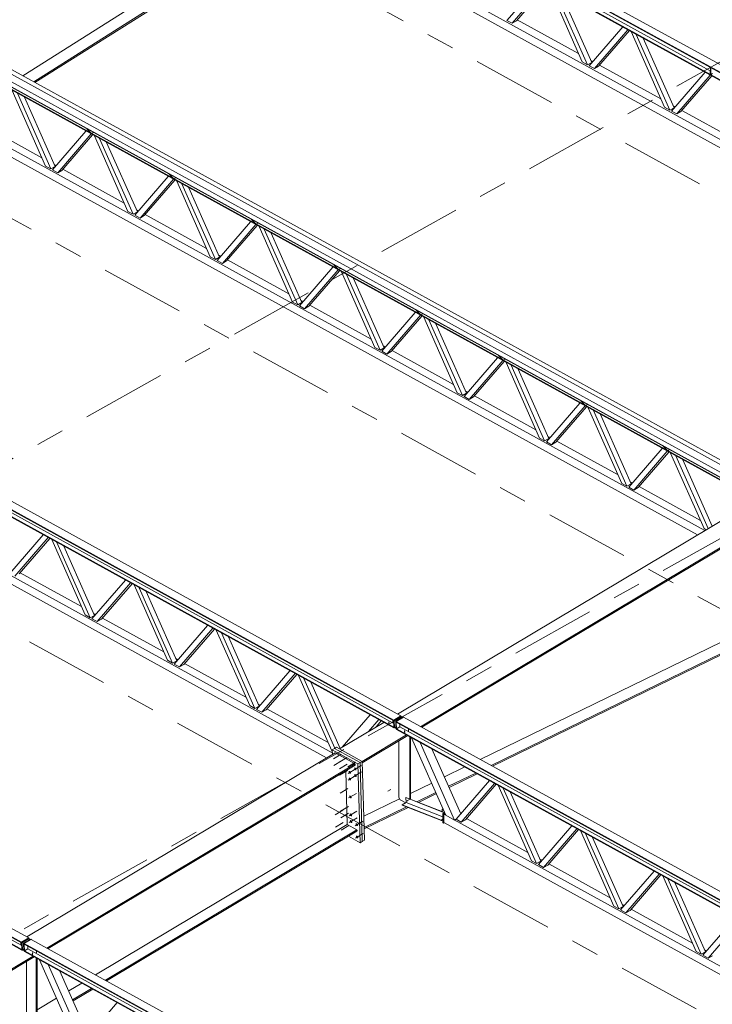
# Model space of a CAD drawing. Header units: millimetres. Extents: x -260 to 160, y -50 to 247.
# Tile 40 of 74: x -93 to -68, y 112 to 146. Entities that reach past the tile are written whole.
import ezdxf

# ---------------------------------------------------------------- set-up
doc = ezdxf.new("R2010")
doc.units = ezdxf.units.MM
for name, pattern in [('XKITLINE00', [0]), ('XKITLINE02', [4, 2, -2]), ('XKITLINE03', [6, 3, -1, 1, -1])]:
    doc.linetypes.add(name, pattern=pattern)
for name, color, linetype, lineweight in [('Element', 2, 'Continuous', 0), ('Spoina', 1, 'Continuous', 0), ('Śruba', 3, 'Continuous', 0)]:
    doc.layers.add(name, color=color, linetype=linetype, lineweight=lineweight)

msp = doc.modelspace()

# ---------------------------------------------------------------- hatches: boundary and pattern name
at = {"layer": 'Śruba'}
for points in [[(-79.963, 121.512), (-79.968, 121.512), (-79.972, 121.514), (-79.976, 121.515), (-79.979, 121.517), (-79.982, 121.52), (-79.983, 121.522), (-79.984, 121.525), (-79.983, 121.528), (-79.982, 121.531), (-79.98, 121.533), (-79.977, 121.536), (-79.973, 121.537), (-79.969, 121.539), (-79.964, 121.54), (-79.959, 121.54), (-79.954, 121.54), (-79.95, 121.539), (-79.945, 121.538), (-79.941, 121.537), (-79.938, 121.534), (-79.936, 121.532), (-79.934, 121.529), (-79.934, 121.527), (-79.934, 121.524), (-79.936, 121.521), (-79.938, 121.519), (-79.941, 121.516), (-79.945, 121.514), (-79.949, 121.513), (-79.954, 121.512), (-79.958, 121.512)], [(-79.405, 121.204), (-79.41, 121.205), (-79.414, 121.206), (-79.418, 121.208), (-79.421, 121.21), (-79.424, 121.213), (-79.425, 121.215), (-79.426, 121.218), (-79.425, 121.221), (-79.424, 121.223), (-79.422, 121.226), (-79.419, 121.228), (-79.415, 121.23), (-79.411, 121.232), (-79.406, 121.233), (-79.401, 121.233), (-79.396, 121.233), (-79.392, 121.232), (-79.387, 121.231), (-79.383, 121.229), (-79.38, 121.227), (-79.378, 121.225), (-79.376, 121.222), (-79.376, 121.219), (-79.376, 121.216), (-79.378, 121.214), (-79.38, 121.211), (-79.383, 121.209), (-79.387, 121.207), (-79.391, 121.206), (-79.396, 121.205), (-79.4, 121.204)], [(-81.117, 119.893), (-81.113, 119.883), (-81.11, 119.873), (-81.109, 119.863), (-81.11, 119.854), (-81.112, 119.847), (-81.116, 119.841), (-81.12, 119.837), (-81.127, 119.835), (-81.133, 119.834), (-81.141, 119.836), (-81.149, 119.839), (-81.157, 119.845), (-81.165, 119.852), (-81.172, 119.86), (-81.178, 119.869), (-81.183, 119.879), (-81.187, 119.889), (-81.189, 119.899), (-81.19, 119.909), (-81.19, 119.917), (-81.188, 119.925), (-81.184, 119.931), (-81.179, 119.935), (-81.173, 119.937), (-81.166, 119.938), (-81.159, 119.936), (-81.151, 119.932), (-81.143, 119.927), (-81.135, 119.92), (-81.128, 119.912), (-81.122, 119.903)], [(-81.313, 119.771), (-81.309, 119.76), (-81.307, 119.75), (-81.306, 119.741), (-81.306, 119.732), (-81.309, 119.725), (-81.312, 119.719), (-81.317, 119.715), (-81.323, 119.712), (-81.33, 119.712), (-81.338, 119.714), (-81.346, 119.717), (-81.354, 119.723), (-81.361, 119.729), (-81.368, 119.738), (-81.375, 119.747), (-81.38, 119.757), (-81.384, 119.767), (-81.386, 119.777), (-81.387, 119.787), (-81.386, 119.795), (-81.384, 119.803), (-81.381, 119.809), (-81.376, 119.813), (-81.37, 119.815), (-81.363, 119.815), (-81.355, 119.814), (-81.347, 119.81), (-81.339, 119.805), (-81.332, 119.798), (-81.325, 119.79), (-81.318, 119.781)], [(-81.307, 119.537), (-81.303, 119.527), (-81.3, 119.517), (-81.3, 119.507), (-81.3, 119.498), (-81.302, 119.491), (-81.306, 119.485), (-81.311, 119.481), (-81.317, 119.478), (-81.324, 119.478), (-81.331, 119.48), (-81.339, 119.483), (-81.347, 119.489), (-81.355, 119.496), (-81.362, 119.504), (-81.368, 119.513), (-81.373, 119.523), (-81.377, 119.533), (-81.38, 119.543), (-81.381, 119.553), (-81.38, 119.561), (-81.378, 119.569), (-81.374, 119.575), (-81.369, 119.579), (-81.363, 119.581), (-81.356, 119.582), (-81.349, 119.58), (-81.341, 119.576), (-81.333, 119.571), (-81.325, 119.564), (-81.318, 119.556), (-81.312, 119.547)], [(-81.11, 119.659), (-81.106, 119.649), (-81.104, 119.639), (-81.103, 119.629), (-81.104, 119.621), (-81.106, 119.613), (-81.109, 119.607), (-81.114, 119.603), (-81.12, 119.601), (-81.127, 119.6), (-81.135, 119.602), (-81.143, 119.605), (-81.151, 119.611), (-81.158, 119.618), (-81.165, 119.626), (-81.172, 119.635), (-81.177, 119.645), (-81.181, 119.655), (-81.183, 119.665), (-81.184, 119.675), (-81.183, 119.683), (-81.181, 119.691), (-81.178, 119.697), (-81.173, 119.701), (-81.167, 119.703), (-81.16, 119.704), (-81.152, 119.702), (-81.144, 119.699), (-81.136, 119.693), (-81.129, 119.686), (-81.122, 119.678), (-81.115, 119.669)], [(-81.29, 118.899), (-81.286, 118.889), (-81.283, 118.879), (-81.282, 118.87), (-81.283, 118.861), (-81.285, 118.853), (-81.289, 118.848), (-81.294, 118.843), (-81.3, 118.841), (-81.307, 118.841), (-81.314, 118.842), (-81.322, 118.846), (-81.33, 118.851), (-81.338, 118.858), (-81.345, 118.866), (-81.351, 118.876), (-81.356, 118.885), (-81.36, 118.896), (-81.363, 118.906), (-81.364, 118.915), (-81.363, 118.924), (-81.361, 118.931), (-81.357, 118.937), (-81.352, 118.941), (-81.346, 118.944), (-81.339, 118.944), (-81.332, 118.942), (-81.324, 118.939), (-81.316, 118.934), (-81.308, 118.927), (-81.301, 118.918), (-81.295, 118.909)], [(-79.287, 118.76), (-79.285, 118.756), (-79.284, 118.751), (-79.284, 118.747), (-79.285, 118.743), (-79.286, 118.74), (-79.287, 118.737), (-79.29, 118.735), (-79.292, 118.735), (-79.296, 118.734), (-79.299, 118.735), (-79.302, 118.737), (-79.306, 118.739), (-79.309, 118.742), (-79.312, 118.746), (-79.315, 118.75), (-79.317, 118.754), (-79.318, 118.759), (-79.319, 118.763), (-79.32, 118.768), (-79.319, 118.771), (-79.318, 118.775), (-79.316, 118.777), (-79.314, 118.779), (-79.311, 118.78), (-79.308, 118.78), (-79.305, 118.779), (-79.301, 118.778), (-79.298, 118.775), (-79.295, 118.772), (-79.292, 118.769), (-79.289, 118.765)], [(-81.273, 118.262), (-81.269, 118.252), (-81.266, 118.242), (-81.265, 118.232), (-81.266, 118.223), (-81.268, 118.216), (-81.272, 118.21), (-81.277, 118.206), (-81.283, 118.204), (-81.29, 118.203), (-81.297, 118.205), (-81.305, 118.208), (-81.313, 118.214), (-81.321, 118.221), (-81.328, 118.229), (-81.334, 118.238), (-81.339, 118.248), (-81.343, 118.258), (-81.345, 118.268), (-81.346, 118.278), (-81.346, 118.286), (-81.344, 118.294), (-81.34, 118.3), (-81.335, 118.304), (-81.329, 118.306), (-81.322, 118.307), (-81.315, 118.305), (-81.307, 118.301), (-81.299, 118.296), (-81.291, 118.289), (-81.284, 118.281), (-81.278, 118.272)], [(-77.999, 118.256), (-77.997, 118.251), (-77.996, 118.247), (-77.996, 118.242), (-77.996, 118.239), (-77.998, 118.235), (-77.999, 118.233), (-78.002, 118.231), (-78.004, 118.23), (-78.007, 118.23), (-78.011, 118.231), (-78.014, 118.232), (-78.018, 118.235), (-78.021, 118.238), (-78.024, 118.241), (-78.027, 118.246), (-78.029, 118.25), (-78.03, 118.254), (-78.031, 118.259), (-78.031, 118.263), (-78.031, 118.267), (-78.03, 118.27), (-78.028, 118.273), (-78.026, 118.275), (-78.023, 118.276), (-78.02, 118.276), (-78.017, 118.275), (-78.013, 118.273), (-78.01, 118.271), (-78.007, 118.268), (-78.003, 118.264), (-78.001, 118.26)], [(-81.266, 118.028), (-81.262, 118.018), (-81.26, 118.008), (-81.259, 117.998), (-81.26, 117.99), (-81.262, 117.982), (-81.265, 117.976), (-81.27, 117.972), (-81.276, 117.97), (-81.283, 117.969), (-81.291, 117.971), (-81.299, 117.974), (-81.307, 117.98), (-81.314, 117.987), (-81.321, 117.995), (-81.328, 118.004), (-81.333, 118.014), (-81.337, 118.024), (-81.339, 118.034), (-81.34, 118.044), (-81.34, 118.052), (-81.337, 118.06), (-81.334, 118.066), (-81.329, 118.07), (-81.323, 118.072), (-81.316, 118.073), (-81.308, 118.071), (-81.3, 118.068), (-81.292, 118.062), (-81.285, 118.055), (-81.278, 118.047), (-81.271, 118.038)], [(-81.063, 117.916), (-81.059, 117.906), (-81.057, 117.896), (-81.056, 117.886), (-81.057, 117.878), (-81.059, 117.87), (-81.062, 117.864), (-81.067, 117.86), (-81.073, 117.858), (-81.08, 117.858), (-81.088, 117.859), (-81.096, 117.863), (-81.104, 117.868), (-81.111, 117.875), (-81.118, 117.883), (-81.125, 117.892), (-81.13, 117.902), (-81.134, 117.913), (-81.136, 117.923), (-81.137, 117.932), (-81.137, 117.941), (-81.134, 117.948), (-81.131, 117.954), (-81.126, 117.958), (-81.12, 117.961), (-81.113, 117.961), (-81.105, 117.959), (-81.097, 117.956), (-81.09, 117.95), (-81.082, 117.944), (-81.075, 117.935), (-81.069, 117.926)], [(-81.052, 117.478), (-81.048, 117.467), (-81.045, 117.457), (-81.044, 117.448), (-81.045, 117.439), (-81.047, 117.432), (-81.051, 117.426), (-81.056, 117.422), (-81.062, 117.419), (-81.069, 117.419), (-81.076, 117.421), (-81.084, 117.424), (-81.092, 117.429), (-81.1, 117.436), (-81.107, 117.445), (-81.113, 117.454), (-81.118, 117.464), (-81.122, 117.474), (-81.124, 117.484), (-81.125, 117.493), (-81.125, 117.502), (-81.123, 117.51), (-81.119, 117.516), (-81.114, 117.52), (-81.108, 117.522), (-81.101, 117.522), (-81.094, 117.521), (-81.086, 117.517), (-81.078, 117.512), (-81.07, 117.505), (-81.063, 117.497), (-81.057, 117.487)], [(-92.606, 113.322), (-92.61, 113.323), (-92.615, 113.324), (-92.619, 113.326), (-92.622, 113.328), (-92.624, 113.33), (-92.626, 113.333), (-92.626, 113.336), (-92.626, 113.339), (-92.624, 113.341), (-92.622, 113.344), (-92.619, 113.346), (-92.615, 113.348), (-92.611, 113.349), (-92.606, 113.35), (-92.602, 113.351), (-92.597, 113.351), (-92.592, 113.35), (-92.588, 113.349), (-92.584, 113.347), (-92.581, 113.345), (-92.578, 113.343), (-92.577, 113.34), (-92.576, 113.337), (-92.577, 113.334), (-92.578, 113.332), (-92.58, 113.329), (-92.583, 113.327), (-92.587, 113.325), (-92.591, 113.323), (-92.596, 113.322), (-92.601, 113.322)]]:
    msp.add_hatch(color=256, dxfattribs=at).paths.add_polyline_path(points, flags=17)

# ---------------------------------------------------------------- linework, layer by layer
at = {"layer": 'Element', "linetype": 'XKITLINE00', "lineweight": 0}
for p, q in [((-83.718, 153.124), (-53.373, 136.411)), ((-83.717, 153.148), (-53.372, 136.435)), ((-83.466, 153.279), (-53.121, 136.567)), ((-53.38, 136.146), (-83.725, 152.859)), ((-53.379, 136.17), (-83.724, 152.883)), ((-83.605, 152.945), (-68.557, 144.658)), ((-92.946, 144.48), (-83.619, 150.387)), ((-92.555, 144.265), (-83.182, 150.201)), ((-92.515, 144.243), (-83.136, 150.183)), ((-82.049, 149.548), (-55.963, 135.181)), ((-81.662, 149.632), (-55.686, 135.326)), ((-75.772, 146.444), (-74.582, 147.824)), ((-75.587, 146.342), (-74.398, 147.722)), ((-74.345, 147.693), (-75.436, 146.427)), ((-73.097, 144.971), (-74.286, 147.661)), ((-72.913, 144.869), (-74.102, 147.559)), ((-73.853, 147.422), (-72.762, 144.954)), ((-96.523, 146.45), (-66.177, 129.737)), ((-75.587, 146.342), (-75.772, 146.444)), ((-75.436, 146.427), (-75.587, 146.342)), ((-75.404, 146.465), (-73.228, 145.266)), ((-97.076, 146.139), (-66.731, 129.427)), ((-97.076, 146.128), (-66.731, 129.415)), ((-96.926, 146.23), (-66.58, 129.517)), ((-66.58, 129.517), (-96.925, 146.23)), ((-96.674, 146.371), (-66.329, 129.658)), ((-96.673, 146.371), (-66.328, 129.658)), ((-72.851, 144.836), (-71.662, 146.215)), ((-72.667, 144.734), (-71.478, 146.114)), ((-71.425, 146.085), (-72.516, 144.819)), ((-70.177, 143.363), (-71.366, 146.052)), ((-96.566, 145.77), (-66.942, 129.455)), ((-96.565, 145.746), (-66.963, 129.443)), ((-69.993, 143.261), (-71.182, 145.951)), ((-70.933, 145.814), (-69.842, 143.346)), ((-72.795, 145.028), (-72.721, 144.987)), ((-72.913, 144.869), (-73.097, 144.971)), ((-72.762, 144.954), (-72.913, 144.869)), ((-72.667, 144.734), (-72.851, 144.836)), ((-72.516, 144.819), (-72.667, 144.734)), ((-72.483, 144.856), (-70.308, 143.658)), ((-68.554, 144.772), (-68.56, 144.534)), ((-68.534, 144.761), (-68.554, 144.772)), ((-68.554, 144.772), (-68.554, 144.772)), ((-68.534, 144.761), (-68.54, 144.523)), ((-68.534, 144.761), (-68.534, 144.761)), ((-69.931, 143.227), (-68.742, 144.607)), ((-69.747, 143.126), (-68.558, 144.505)), ((-68.505, 144.476), (-69.596, 143.21)), ((-68.56, 144.534), (-68.54, 144.523)), ((-68.54, 144.523), (-68.472, 144.559)), ((-92.138, 141.278), (-93.324, 143.961)), ((-91.953, 141.177), (-93.14, 143.86)), ((-92.891, 143.723), (-91.802, 141.261)), ((-69.993, 143.261), (-70.177, 143.363)), ((-69.842, 143.346), (-69.993, 143.261)), ((-69.874, 143.419), (-69.801, 143.379)), ((-69.563, 143.248), (-67.387, 142.05)), ((-69.747, 143.126), (-69.931, 143.227)), ((-69.596, 143.21), (-69.747, 143.126)), ((-95.249, 142.639), (-69.012, 128.189)), ((-94.868, 142.726), (-68.753, 128.343)), ((-94.444, 142.772), (-92.268, 141.574)), ((-90.659, 142.594), (-90.669, 142.599)), ((-90.518, 142.44), (-90.669, 142.599)), ((-90.508, 142.434), (-90.659, 142.594)), ((-91.892, 141.143), (-90.706, 142.519)), ((-91.708, 141.041), (-90.521, 142.418)), ((-90.468, 142.389), (-91.557, 141.126)), ((-90.508, 142.434), (-90.518, 142.44)), ((-90.44, 142.473), (-90.508, 142.434)), ((-89.218, 139.67), (-90.404, 142.353)), ((-89.033, 139.568), (-90.22, 142.252)), ((-89.971, 142.115), (-88.882, 139.653)), ((-91.953, 141.177), (-92.138, 141.278)), ((-91.802, 141.261), (-91.953, 141.177)), ((-91.835, 141.335), (-91.761, 141.294)), ((-91.524, 141.164), (-89.348, 139.965)), ((-91.708, 141.041), (-91.892, 141.143)), ((-91.557, 141.126), (-91.708, 141.041)), ((-88.972, 139.535), (-87.785, 140.911)), ((-88.787, 139.433), (-87.601, 140.809)), ((-87.739, 140.985), (-87.749, 140.991)), ((-87.598, 140.832), (-87.749, 140.991)), ((-87.588, 140.826), (-87.739, 140.985)), ((-87.588, 140.826), (-87.598, 140.832)), ((-87.519, 140.864), (-87.588, 140.826)), ((-87.548, 140.78), (-88.637, 139.518)), ((-86.297, 138.062), (-87.484, 140.745)), ((-86.113, 137.96), (-87.299, 140.643)), ((-87.051, 140.506), (-85.962, 138.045)), ((-89.033, 139.568), (-89.218, 139.67)), ((-88.882, 139.653), (-89.033, 139.568)), ((-88.787, 139.433), (-88.972, 139.535)), ((-88.915, 139.727), (-88.841, 139.686)), ((-88.637, 139.518), (-88.787, 139.433)), ((-88.604, 139.555), (-86.428, 138.357)), ((-86.052, 137.926), (-84.865, 139.303)), ((-85.867, 137.825), (-84.681, 139.201)), ((-84.628, 139.172), (-85.716, 137.909)), ((-84.819, 139.377), (-84.829, 139.383)), ((-84.678, 139.223), (-84.829, 139.383)), ((-84.668, 139.218), (-84.819, 139.377)), ((-84.668, 139.218), (-84.678, 139.223)), ((-84.599, 139.256), (-84.668, 139.218)), ((-83.377, 136.453), (-84.564, 139.137)), ((-83.193, 136.352), (-84.379, 139.035)), ((-84.13, 138.898), (-83.042, 136.436)), ((-109.882, 138.484), (-79.536, 121.772)), ((-79.788, 121.622), (-110.133, 138.334)), ((-79.787, 121.598), (-110.132, 138.311)), ((-79.781, 121.364), (-110.126, 138.077)), ((-79.78, 121.341), (-110.125, 138.053)), ((-86.113, 137.96), (-86.297, 138.062)), ((-85.962, 138.045), (-86.113, 137.96)), ((-85.995, 138.118), (-85.921, 138.078)), ((-85.867, 137.825), (-86.052, 137.926)), ((-85.716, 137.909), (-85.867, 137.825)), ((-85.684, 137.947), (-83.508, 136.749)), ((-83.132, 136.318), (-81.945, 137.694)), ((-81.898, 137.769), (-81.908, 137.774)), ((-81.758, 137.615), (-81.908, 137.774)), ((-81.748, 137.609), (-81.898, 137.769)), ((-82.947, 136.216), (-81.761, 137.593)), ((-81.708, 137.564), (-82.796, 136.301)), ((-81.748, 137.609), (-81.758, 137.615)), ((-81.679, 137.648), (-81.748, 137.609)), ((-80.457, 134.845), (-81.644, 137.528)), ((-80.273, 134.743), (-81.459, 137.427)), ((-81.21, 137.29), (-80.122, 134.828)), ((-83.193, 136.352), (-83.377, 136.453)), ((-83.042, 136.436), (-83.193, 136.352)), ((-82.947, 136.216), (-83.132, 136.318)), ((-83.075, 136.51), (-83.001, 136.47)), ((-82.796, 136.301), (-82.947, 136.216)), ((-82.764, 136.339), (-80.588, 135.14)), ((-80.211, 134.71), (-79.025, 136.086)), ((-80.027, 134.608), (-78.84, 135.985)), ((-78.788, 135.955), (-79.876, 134.693)), ((-78.978, 136.16), (-78.988, 136.166)), ((-78.837, 136.007), (-78.988, 136.166)), ((-78.827, 136.001), (-78.978, 136.16)), ((-78.827, 136.001), (-78.837, 136.007)), ((-78.759, 136.04), (-78.827, 136.001)), ((-77.537, 133.237), (-78.723, 135.92)), ((-77.352, 133.135), (-78.539, 135.819)), ((-78.29, 135.681), (-77.202, 133.22)), ((-80.154, 134.902), (-80.081, 134.861)), ((-108.449, 134.752), (-82.167, 120.277)), ((-108.083, 134.847), (-81.965, 120.463)), ((-80.273, 134.743), (-80.457, 134.845)), ((-80.122, 134.828), (-80.273, 134.743)), ((-80.027, 134.608), (-80.211, 134.71)), ((-79.876, 134.693), (-80.027, 134.608)), ((-79.843, 134.731), (-77.667, 133.532)), ((-76.058, 134.552), (-76.068, 134.558)), ((-75.917, 134.398), (-76.068, 134.558)), ((-75.907, 134.393), (-76.058, 134.552)), ((-77.291, 133.101), (-76.105, 134.478)), ((-77.107, 133), (-75.92, 134.376)), ((-75.867, 134.347), (-76.956, 133.084)), ((-75.907, 134.393), (-75.917, 134.398)), ((-75.838, 134.431), (-75.907, 134.393)), ((-74.617, 131.628), (-75.803, 134.312)), ((-74.432, 131.527), (-75.619, 134.21)), ((-75.37, 134.073), (-74.281, 131.611)), ((-77.352, 133.135), (-77.537, 133.237)), ((-77.202, 133.22), (-77.352, 133.135)), ((-77.234, 133.294), (-77.161, 133.253)), ((-76.923, 133.122), (-74.747, 131.924)), ((-77.107, 133), (-77.291, 133.101)), ((-76.956, 133.084), (-77.107, 133)), ((-74.371, 131.493), (-73.184, 132.87)), ((-74.187, 131.392), (-73, 132.768)), ((-73.138, 132.944), (-73.148, 132.949)), ((-72.997, 132.79), (-73.148, 132.949)), ((-72.987, 132.785), (-73.138, 132.944)), ((-72.987, 132.785), (-72.997, 132.79)), ((-72.918, 132.823), (-72.987, 132.785)), ((-72.947, 132.739), (-74.036, 131.476)), ((-71.696, 130.02), (-72.883, 132.704)), ((-71.512, 129.919), (-72.699, 132.602)), ((-72.45, 132.465), (-71.361, 130.003)), ((-74.432, 131.527), (-74.617, 131.628)), ((-74.281, 131.611), (-74.432, 131.527)), ((-74.187, 131.392), (-74.371, 131.493)), ((-74.314, 131.685), (-74.24, 131.645)), ((-74.036, 131.476), (-74.187, 131.392)), ((-74.003, 131.514), (-71.827, 130.316)), ((-71.451, 129.885), (-70.264, 131.261)), ((-71.266, 129.783), (-70.08, 131.16)), ((-70.027, 131.131), (-71.116, 129.868)), ((-70.218, 131.336), (-70.228, 131.341)), ((-70.077, 131.182), (-70.228, 131.341)), ((-70.067, 131.176), (-70.218, 131.336)), ((-70.067, 131.176), (-70.077, 131.182)), ((-69.998, 131.215), (-70.067, 131.176)), ((-68.776, 128.412), (-69.963, 131.095)), ((-68.637, 128.413), (-69.778, 130.994)), ((-68.488, 128.502), (-69.53, 130.857)), ((-92.988, 113.739), (-123.333, 130.452)), ((-92.987, 113.716), (-123.333, 130.428)), ((-123.082, 130.602), (-92.737, 113.89)), ((-92.981, 113.482), (-123.326, 130.195)), ((-92.98, 113.459), (-123.326, 130.171)), ((-71.512, 129.919), (-71.696, 130.02)), ((-71.361, 130.003), (-71.512, 129.919)), ((-71.394, 130.077), (-71.32, 130.036)), ((-94.85, 129.801), (-79.785, 121.504)), ((-71.266, 129.783), (-71.451, 129.885)), ((-71.116, 129.868), (-71.266, 129.783)), ((-71.083, 129.906), (-68.907, 128.707)), ((-79.648, 121.833), (-67.091, 129.337)), ((-78.837, 121.386), (-66.125, 128.982)), ((-78.795, 121.364), (-66.084, 128.959)), ((-68.705, 128.372), (-68.776, 128.412)), ((-93.412, 126.823), (-92.228, 128.196)), ((-93.227, 126.721), (-92.043, 128.095)), ((-91.991, 128.066), (-93.077, 126.806)), ((-90.737, 125.35), (-91.921, 128.028)), ((-90.553, 125.248), (-91.737, 127.926)), ((-91.488, 127.789), (-90.402, 125.333)), ((-93.044, 126.844), (-90.868, 125.645)), ((-90.492, 125.215), (-89.308, 126.588)), ((-90.307, 125.113), (-89.123, 126.487)), ((-89.07, 126.458), (-90.156, 125.198)), ((-87.817, 123.742), (-89.001, 126.419)), ((-87.633, 123.64), (-88.817, 126.318)), ((-88.568, 126.181), (-87.482, 123.725)), ((-90.553, 125.248), (-90.737, 125.35)), ((-90.402, 125.333), (-90.553, 125.248)), ((-90.307, 125.113), (-90.492, 125.215)), ((-90.435, 125.407), (-90.361, 125.366)), ((-90.156, 125.198), (-90.307, 125.113)), ((-90.124, 125.236), (-87.948, 124.037)), ((-76.722, 120.222), (-66.414, 125.247)), ((-87.571, 123.606), (-86.388, 124.98)), ((-87.387, 123.505), (-86.203, 124.878)), ((-86.15, 124.849), (-87.236, 123.589)), ((-84.897, 122.133), (-86.081, 124.811)), ((-76.331, 120.007), (-66.023, 125.032)), ((-76.286, 119.981), (-66.025, 124.983)), ((-84.713, 122.032), (-85.897, 124.71)), ((-85.648, 124.572), (-84.562, 122.116)), ((-87.633, 123.64), (-87.817, 123.742)), ((-87.482, 123.725), (-87.633, 123.64)), ((-87.515, 123.799), (-87.441, 123.758)), ((-87.387, 123.505), (-87.571, 123.606)), ((-87.236, 123.589), (-87.387, 123.505)), ((-87.204, 123.627), (-85.028, 122.429)), ((-84.651, 121.998), (-83.467, 123.372)), ((-84.467, 121.897), (-83.283, 123.27)), ((-83.23, 123.241), (-84.316, 121.981)), ((-81.977, 120.525), (-83.161, 123.203)), ((-81.879, 120.62), (-82.976, 123.101)), ((-81.688, 120.614), (-82.728, 122.964)), ((-84.713, 122.032), (-84.897, 122.133)), ((-84.562, 122.116), (-84.713, 122.032)), ((-84.467, 121.897), (-84.651, 121.998)), ((-84.594, 122.19), (-84.521, 122.15)), ((-84.316, 121.981), (-84.467, 121.897)), ((-84.283, 122.019), (-82.107, 120.821)), ((-108.021, 121.902), (-92.985, 113.621)), ((-80.626, 121.807), (-81.618, 120.656)), ((-80.319, 121.638), (-80.683, 121.215)), ((-80.626, 121.807), (-80.319, 121.638)), ((-80.626, 121.807), (-80.626, 121.807)), ((-80.415, 121.375), (-80.231, 121.589)), ((-80.319, 121.638), (-80.319, 121.638)), ((-79.536, 121.772), (-79.788, 121.622)), ((-79.788, 121.613), (-79.536, 121.763)), ((-79.788, 121.622), (-79.787, 121.598)), ((-79.78, 121.35), (-79.788, 121.613)), ((-79.767, 121.602), (-79.788, 121.613)), ((-79.516, 121.752), (-79.767, 121.602)), ((-79.76, 121.339), (-79.767, 121.602)), ((-79.717, 121.574), (-79.465, 121.724)), ((-79.696, 121.571), (-79.445, 121.722)), ((-79.536, 121.763), (-79.536, 121.772)), ((-79.536, 121.763), (-79.516, 121.752)), ((-79.514, 121.695), (-79.516, 121.752)), ((-79.465, 121.724), (-79.453, 121.717)), ((-79.445, 121.722), (-49.1, 105.009)), ((-81.713, 120.6), (-80.14, 121.539)), ((-79.78, 121.341), (-79.781, 121.364)), ((-79.76, 121.339), (-79.78, 121.35)), ((-79.773, 121.345), (-79.78, 121.341)), ((-79.711, 121.368), (-79.76, 121.339)), ((-79.709, 121.311), (-79.717, 121.574)), ((-79.717, 121.574), (-79.696, 121.563)), ((-79.709, 121.311), (-79.689, 121.299)), ((-49.351, 104.859), (-79.696, 121.571)), ((-79.696, 121.571), (-79.696, 121.548)), ((-79.689, 121.299), (-79.696, 121.563)), ((-49.351, 104.836), (-79.696, 121.548)), ((-79.57, 121.385), (-79.69, 121.314)), ((-49.344, 104.602), (-79.69, 121.314)), ((-79.69, 121.314), (-79.689, 121.291)), ((-49.344, 104.578), (-79.689, 121.291)), ((-79.573, 121.48), (-79.57, 121.385)), ((-79.57, 121.385), (-64.53, 113.102)), ((-80.904, 120.151), (-79.329, 121.092)), ((-80.903, 120.104), (-79.287, 121.07)), ((-79.217, 118.821), (-79.217, 121.031)), ((-79.186, 118.809), (-79.186, 121.014)), ((-79.151, 120.994), (-78.843, 120.824)), ((-79.15, 120.994), (-79.151, 120.994)), ((-79.151, 120.994), (-77.934, 118.243)), ((-81.892, 120.612), (-81.968, 120.567)), ((-81.968, 120.567), (-81.055, 120.064)), ((-81.968, 120.567), (-81.963, 120.399)), ((-81.892, 120.612), (-81.817, 120.657)), ((-81.892, 120.612), (-80.979, 120.109)), ((-81.892, 120.612), (-80.979, 120.109)), ((-81.817, 120.657), (-80.904, 120.154)), ((-79.607, 120.878), (-79.607, 118.876)), ((-78.843, 120.824), (-78.843, 120.825)), ((-78.843, 120.824), (-77.626, 118.073)), ((-77.41, 118.294), (-78.429, 120.597)), ((-92.798, 113.923), (-81.865, 120.458)), ((-81.966, 120.52), (-81.977, 120.525)), ((-81.865, 120.458), (-81.155, 120.067)), ((-92.088, 113.532), (-81.155, 120.067)), ((-92.046, 113.509), (-81.153, 120.02)), ((-81.153, 120.02), (-81.155, 120.067)), ((-81.055, 120.064), (-80.979, 120.109)), ((-80.979, 117.269), (-81.055, 120.064)), ((-80.979, 120.109), (-80.904, 120.154)), ((-80.904, 117.314), (-80.979, 120.109)), ((-80.979, 120.109), (-80.904, 117.314)), ((-80.904, 120.154), (-80.829, 117.359)), ((-77.99, 119.604), (-77.266, 119.956)), ((-81.439, 117.914), (-81.49, 119.819)), ((-77.842, 119.27), (-76.876, 119.741)), ((-77.825, 119.231), (-76.83, 119.716)), ((-79.186, 119.02), (-78.439, 119.385)), ((-77.576, 118.102), (-76.392, 119.475)), ((-77.392, 118), (-76.208, 119.374)), ((-76.155, 119.344), (-77.241, 118.085)), ((-74.902, 116.629), (-76.086, 119.306)), ((-74.717, 116.527), (-75.901, 119.205)), ((-80.852, 118.209), (-79.58, 118.829)), ((-79.607, 118.876), (-79.557, 118.789)), ((-79.557, 118.789), (-79.362, 118.682)), ((-79.355, 118.875), (-79.362, 118.871)), ((-79.362, 118.871), (-77.987, 118.332)), ((-79.362, 118.871), (-79.343, 118.692)), ((-79.355, 118.875), (-77.98, 118.337)), ((-78.965, 118.723), (-78.292, 119.051)), ((-78.911, 118.701), (-78.274, 119.012)), ((-75.652, 119.068), (-74.566, 116.612)), ((-80.841, 117.808), (-79.333, 118.543)), ((-80.84, 117.761), (-79.279, 118.522)), ((-79.343, 118.692), (-79.486, 118.612)), ((-78.098, 118.068), (-79.486, 118.612)), ((-79.486, 118.612), (-79.485, 118.603)), ((-78.097, 118.059), (-79.485, 118.603)), ((-79.343, 118.692), (-78.041, 118.182)), ((-78.07, 118.455), (-78.039, 118.472)), ((-78.015, 118.425), (-78.07, 118.455)), ((-78.07, 118.455), (-78.07, 118.372)), ((-78.039, 118.472), (-78.034, 118.469)), ((-78.098, 118.068), (-78.041, 118.1)), ((-78.041, 118.09), (-78.097, 118.059)), ((-78.041, 118.302), (-77.976, 118.338)), ((-78.041, 117.976), (-78.041, 118.302)), ((-78.041, 118.302), (-78.025, 118.294)), ((-78.025, 118.294), (-77.97, 118.325)), ((-78.025, 118.294), (-78.025, 117.967)), ((-77.965, 118.313), (-78.013, 118.286)), ((-78.013, 118.286), (-77.934, 118.243)), ((-78.013, 118.286), (-78.013, 117.989)), ((-77.626, 118.073), (-77.934, 118.243)), ((-77.626, 118.073), (-77.576, 118.102)), ((-77.392, 118), (-77.576, 118.102)), ((-77.208, 118.123), (-75.032, 116.924)), ((-90.362, 112.582), (-81.439, 117.914)), ((-81.439, 117.914), (-81.092, 117.722)), ((-78.097, 118.059), (-78.098, 118.068)), ((-78.025, 117.967), (-78.041, 117.976)), ((-78.025, 117.967), (-77.999, 117.982)), ((-78.013, 117.989), (-51.731, 103.515)), ((-77.646, 118.084), (-51.528, 103.7)), ((-77.241, 118.085), (-77.392, 118)), ((-74.656, 116.493), (-73.472, 117.867)), ((-74.472, 116.392), (-73.288, 117.765)), ((-73.235, 117.736), (-74.321, 116.476)), ((-90.014, 112.39), (-81.092, 117.722)), ((-89.973, 112.367), (-81.09, 117.675)), ((-81.391, 117.495), (-80.979, 117.269)), ((-81.092, 117.722), (-81.09, 117.675)), ((-71.982, 115.02), (-73.166, 117.698)), ((-71.797, 114.919), (-72.981, 117.596)), ((-72.732, 117.459), (-71.646, 115.003)), ((-80.979, 117.269), (-80.904, 117.314)), ((-80.904, 117.314), (-80.829, 117.359)), ((-74.717, 116.527), (-74.902, 116.629)), ((-74.566, 116.612), (-74.717, 116.527)), ((-74.472, 116.392), (-74.656, 116.493)), ((-74.599, 116.686), (-74.525, 116.645)), ((-74.321, 116.476), (-74.472, 116.392)), ((-74.288, 116.514), (-72.112, 115.316)), ((-71.736, 114.885), (-70.552, 116.259)), ((-71.551, 114.784), (-70.368, 116.157)), ((-70.315, 116.128), (-71.401, 114.868)), ((-69.061, 113.412), (-70.245, 116.09)), ((-68.877, 113.311), (-70.061, 115.988)), ((-69.812, 115.851), (-68.726, 113.395)), ((-71.797, 114.919), (-71.982, 115.02)), ((-71.646, 115.003), (-71.797, 114.919)), ((-71.679, 115.077), (-71.605, 115.037)), ((-71.551, 114.784), (-71.736, 114.885)), ((-71.401, 114.868), (-71.551, 114.784)), ((-71.368, 114.906), (-69.192, 113.708)), ((-68.816, 113.277), (-67.632, 114.65)), ((-68.631, 113.175), (-67.447, 114.549)), ((-92.737, 113.89), (-92.988, 113.739)), ((-92.988, 113.731), (-92.737, 113.881)), ((-92.988, 113.739), (-92.987, 113.716)), ((-92.981, 113.468), (-92.988, 113.731)), ((-92.968, 113.719), (-92.988, 113.731)), ((-92.716, 113.87), (-92.968, 113.719)), ((-92.96, 113.456), (-92.968, 113.719)), ((-92.917, 113.692), (-92.666, 113.842)), ((-92.91, 113.428), (-92.917, 113.692)), ((-92.917, 113.692), (-92.897, 113.68)), ((-92.897, 113.689), (-92.645, 113.839)), ((-62.552, 96.977), (-92.897, 113.689)), ((-92.897, 113.689), (-92.896, 113.666)), ((-92.889, 113.417), (-92.897, 113.68)), ((-62.551, 96.953), (-92.896, 113.666)), ((-92.773, 113.598), (-92.77, 113.503)), ((-92.737, 113.881), (-92.737, 113.89)), ((-92.737, 113.881), (-92.716, 113.87)), ((-92.715, 113.812), (-92.716, 113.87)), ((-92.666, 113.842), (-92.653, 113.835)), ((-92.645, 113.839), (-62.3, 97.127)), ((-105.288, 105.642), (-92.58, 113.238)), ((-105.246, 105.619), (-92.538, 113.215)), ((-92.98, 113.459), (-92.981, 113.482)), ((-92.96, 113.456), (-92.981, 113.468)), ((-92.973, 113.463), (-92.98, 113.459)), ((-92.911, 113.486), (-92.96, 113.456)), ((-92.91, 113.428), (-92.889, 113.417)), ((-92.77, 113.503), (-92.89, 113.432)), ((-62.545, 96.719), (-92.89, 113.432)), ((-92.89, 113.432), (-92.889, 113.408)), ((-62.544, 96.696), (-92.889, 113.408)), ((-92.77, 113.503), (-77.7, 105.203)), ((-68.877, 113.311), (-69.061, 113.412)), ((-68.726, 113.395), (-68.877, 113.311)), ((-68.631, 113.175), (-68.816, 113.277)), ((-68.759, 113.469), (-68.685, 113.428)), ((-68.48, 113.26), (-68.631, 113.175)), ((-92.815, 113.05), (-92.815, 111.177)), ((-92.468, 111.158), (-92.468, 113.176)), ((-92.437, 111.142), (-92.437, 113.16)), ((-92.35, 113.112), (-92.351, 113.111)), ((-92.351, 113.111), (-92.044, 112.942)), ((-92.351, 113.111), (-91.134, 110.36)), ((-92.044, 112.942), (-92.043, 112.942)), ((-92.044, 112.942), (-90.827, 110.191)), ((-90.611, 110.412), (-91.629, 112.715)), ((-91.318, 112.01), (-90.854, 112.288)), ((-91.178, 111.695), (-90.506, 112.096)), ((-91.162, 111.657), (-90.465, 112.073)), ((-92.437, 111.341), (-91.75, 111.752)), ((-90.777, 110.219), (-89.593, 111.593))]:
    msp.add_line(p, q, dxfattribs=at)
at = {"layer": 'Spoina', "linetype": 'XKITLINE03', "lineweight": 0}
for p, q in [((-155.656, 188.402), (102.04, 46.478)), ((-168.856, 181.004), (88.84, 39.08)), ((-182.056, 173.606), (75.64, 31.682)), ((-174.419, 85.443), (-49.708, 155.336)), ((-159.201, 77.062), (-34.49, 146.955))]:
    msp.add_line(p, q, dxfattribs=at)
at = {"layer": 'Śruba', "linetype": 'XKITLINE02', "lineweight": 0}
for p, q in [((-79.815, 121.509), (-79.819, 121.641)), ((-79.257, 121.202), (-79.261, 121.333)), ((-81.646, 120.405), (-81.923, 120.239)), ((-81.443, 120.293), (-81.72, 120.128)), ((-81.64, 120.171), (-81.917, 120.006)), ((-81.437, 120.059), (-81.714, 119.894)), ((-81.139, 120.125), (-81.416, 119.96)), ((-81.187, 120.07), (-81.275, 120.021)), ((-81.431, 119.825), (-81.707, 119.66)), ((-81.414, 119.188), (-81.69, 119.022)), ((-79.992, 119.103), (-79.891, 119.16)), ((-81.397, 118.55), (-81.673, 118.385)), ((-81.593, 118.428), (-81.87, 118.263)), ((-81.39, 118.316), (-81.667, 118.151)), ((-81.581, 117.989), (-81.858, 117.824)), ((-81.379, 117.878), (-81.655, 117.713)), ((-81.074, 117.71), (-81.351, 117.545)), ((-93.017, 113.672), (-93.019, 113.76)), ((-92.459, 113.365), (-92.461, 113.453))]:
    msp.add_line(p, q, dxfattribs=at)
at = {"layer": 'Śruba', "linetype": 'XKITLINE00', "lineweight": 0}
for p, q in [((-79.956, 121.425), (-79.96, 121.557)), ((-79.398, 121.118), (-79.402, 121.249)), ((-81.133, 119.891), (-81.409, 119.726)), ((-80.936, 120.014), (-81.213, 119.848)), ((-81.127, 119.657), (-81.403, 119.492)), ((-80.93, 119.78), (-81.206, 119.614)), ((-81.109, 119.02), (-81.386, 118.855)), ((-79.333, 118.74), (-79.232, 118.797)), ((-81.092, 118.383), (-81.369, 118.217)), ((-81.086, 118.149), (-81.362, 117.983)), ((-77.951, 118.288), (-78.039, 118.239)), ((-80.883, 118.037), (-81.159, 117.872)), ((-80.871, 117.598), (-81.148, 117.433)), ((-92.6, 113.281), (-92.602, 113.369))]:
    msp.add_line(p, q, dxfattribs=at)

doc.saveas('drawing.dxf')
